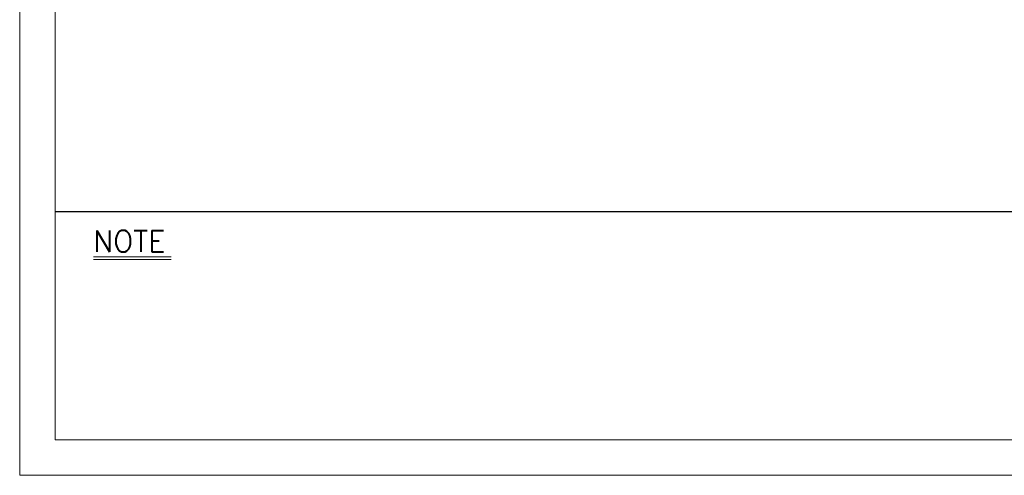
# Model space of a CAD drawing. Header units: millimetres. Extents: x 46891 to 51038, y 6223 to 10291.
# Tile 1 of 7: x 48547 to 49366, y 8529 to 8909. Entities that reach past the tile are written whole.
import ezdxf

# ---------------------------------------------------------------- set-up
doc = ezdxf.new("R2010")
doc.units = ezdxf.units.MM
doc.header["$LTSCALE"] = 0.5
doc.layers.get('0').update_dxf_attribs({"lineweight": 20})
doc.layers.add('3', color=3, linetype='Continuous')
doc.layers.add('4', color=4, linetype='Continuous', lineweight=13)
doc.styles.add('DSR TEXT', font='romans.shx', dxfattribs={"bigfont": 'whgtxt.shx'})

# ---------------------------------------------------------------- blocks, each defined once
blk = doc.blocks.new('A$C13F00394')
for p, q in [((-202.34, 25.67), (-191.42, 25.67)), ((-202.34, 25.3), (-191.42, 25.3))]:
    blk.add_line(p, q)
at = {"layer": '3'}
blk.add_line((0, 32), (-207.68, 32), dxfattribs=at)
at = {"layer": '4', "color": 0, "style": 'DSR TEXT'}
blk.add_text('NOTE', height=3, dxfattribs=at).set_placement((-202.39, 26.38))
blk = doc.blocks.new('A$C1C1952E1')
at = {"color": 1}
blk.add_lwpolyline([(0, 0), (420, 0), (420, 297), (0, 297)], close=True, dxfattribs=at)
at = {"color": 3}
blk.add_lwpolyline([(5, 5), (415, 5), (415, 292), (5, 292)], close=True, dxfattribs=at)

msp = doc.modelspace()

# ---------------------------------------------------------------- block references
at = {"xscale": 5.931900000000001, "yscale": 5.931900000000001, "zscale": 5.931900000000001}
for name, p in [('A$C1C1952E1', (48546.67132, 8528.99552)), ('A$C13F00394', (49808.28288, 8558.65502))]:
    msp.add_blockref(name, p, dxfattribs=at)

doc.saveas('drawing.dxf')
